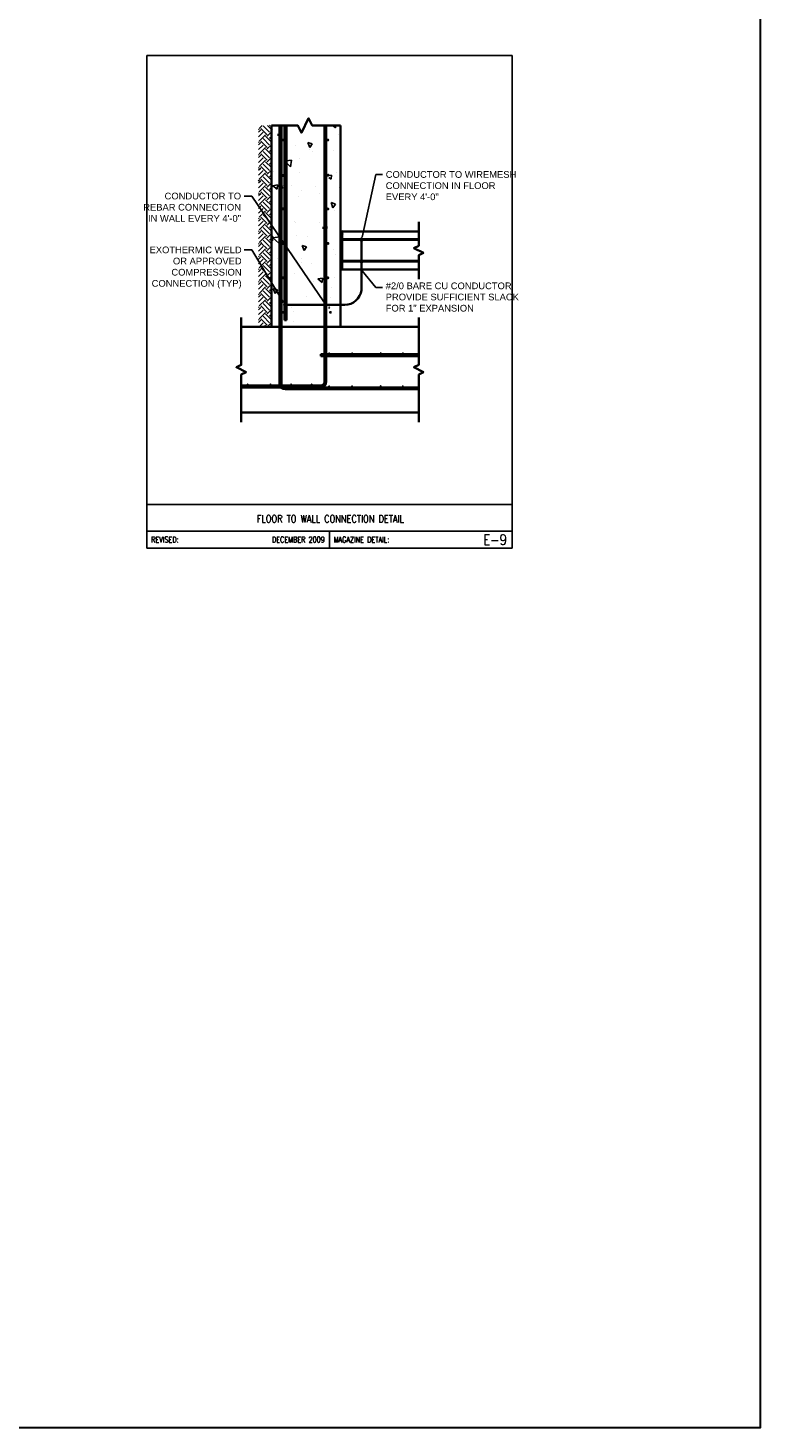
# Model space of a CAD drawing. Header units: inches. Extents: x 296 to 8995, y 82 to 10070.
# Tile 16 of 16: x 8012 to 8995, y 6409 to 8289. Entities that reach past the tile are written whole.
import ezdxf
from ezdxf.enums import TextEntityAlignment as Align

# ---------------------------------------------------------------- set-up
doc = ezdxf.new("R2010")
doc.units = ezdxf.units.IN
doc.header["$MEASUREMENT"] = 0
for name, color, linetype, lineweight in [('E-ANNO-TEXT', 7, 'Continuous', 25), ('E-DETL-1LINE', 253, 'Continuous', 35), ('E-DETL-TEXT', 7, 'Continuous', 13), ('E-GND-GES', 92, 'Continuous', 60)]:
    doc.layers.add(name, color=color, linetype=linetype, lineweight=lineweight)
doc.layers.add('E-DETL', color=2, linetype='Continuous')
doc.layers.add('E-DETL-FINE', color=253, linetype='Continuous')
doc.styles.add('Arial8', font='arial.ttf', dxfattribs={"height": 0.125})
doc.styles.add('ROMANS', font='ROMANS.shx', dxfattribs={"width": 0.8})
doc.styles.get("Standard").update_dxf_attribs({"font": 'arial.ttf'})
doc.dimstyles.new('3-16to1Dim8', dxfattribs={"dimtxt": 12, "dimasz": 0.0625, "dimexe": 0.0625, "dimexo": 0.0625, "dimgap": 0.03125, "dimtad": 1, "dimdec": 4, "dimlfac": 64, "dimzin": 3, "dimdsep": 46, "dimlunit": 4, "dimtxsty": 'Arial8', "dimcen": 0.09375, "dimclrd": 256, "dimclrt": 256, "dimadec": 0, "dimazin": 1, "dimtfac": 1, "dimtdec": 4, "dimtofl": 0, "dimtmove": 0, "dimatfit": 3, "dimfxl": 1, "dimfrac": 1, "dimtolj": 1, "dimtzin": 0, "dimlwd": -1, "dimarcsym": 0})

# ---------------------------------------------------------------- blocks, each defined once
blk = doc.blocks.new('*X12')
at = {"color": 0}
for p, q in [((420.9, 471.8), (415.3, 477.5)), ((417.6, 468.5), (415.3, 470.8)), ((415.3, 468.3), (415.4, 468.5)), ((417.6, 466.2), (426.5, 475.1)), ((420.9, 462.9), (429.8, 471.8)), ((424.3, 475.1), (421.1, 478.2)), ((424.3, 477.3), (425.2, 478.2)), ((424.9, 460.2), (433.1, 468.5)), ((435.3, 468.5), (426.5, 477.3)), ((438.6, 471.8), (432.2, 478.2)), ((435.3, 466.2), (444.2, 475.1)), ((438.6, 462.9), (447.5, 471.8)), ((441.9, 475.1), (438.8, 478.2)), ((441.9, 477.3), (442.9, 478.2)), ((442.6, 460.2), (450.8, 468.5)), ((453, 468.5), (444.2, 477.3)), ((456.3, 471.8), (449.8, 478.2)), ((453, 466.2), (461.8, 475.1)), ((456.3, 462.9), (465.1, 471.8)), ((459.6, 475.1), (456.5, 478.2)), ((459.6, 477.3), (460.6, 478.2)), ((460.2, 460.2), (468.5, 468.5)), ((470.7, 468.5), (461.8, 477.3)), ((474, 471.8), (467.5, 478.2)), ((470.7, 466.2), (479.5, 475.1)), ((474, 462.9), (482.8, 471.8)), ((477.3, 475.1), (474.1, 478.2)), ((477.3, 477.3), (478.2, 478.2)), ((477.9, 460.2), (486.1, 468.5)), ((488.3, 468.5), (479.5, 477.3)), ((491.7, 471.8), (485.2, 478.2)), ((488.3, 466.2), (497.2, 475.1)), ((491.7, 462.9), (500.5, 471.8)), ((495, 475.1), (491.8, 478.2)), ((495, 477.3), (495.9, 478.2)), ((495.6, 460.2), (503.8, 468.5)), ((506, 468.5), (497.2, 477.3)), ((509.3, 471.8), (502.9, 478.2)), ((506, 466.2), (514.9, 475.1)), ((509.3, 462.9), (518.2, 471.8)), ((512.7, 475.1), (509.5, 478.2)), ((512.7, 477.3), (513.6, 478.2)), ((513.3, 460.2), (521.5, 468.5)), ((523.7, 468.5), (514.9, 477.3)), ((527, 471.8), (520.5, 478.2)), ((523.7, 466.2), (531.4, 474)), ((530.3, 475.1), (527.2, 478.2)), ((530.3, 477.3), (531.3, 478.2)), ((531.4, 474), (532.5, 475.1)), ((531.4, 467.4), (535.9, 471.8)), ((531.4, 460.7), (539.2, 468.5)), ((541.4, 468.5), (532.5, 477.3)), ((544.7, 471.8), (538.2, 478.2)), ((541.4, 466.2), (550.2, 475.1)), ((544.7, 462.9), (553.5, 471.8)), ((548, 475.1), (544.9, 478.2)), ((548, 477.3), (549, 478.2)), ((548.6, 460.2), (556.8, 468.5)), ((559.1, 468.5), (550.2, 477.3)), ((562.4, 471.8), (555.9, 478.2)), ((559.1, 466.2), (567.9, 475.1)), ((562.4, 462.9), (571.2, 471.8)), ((565.7, 475.1), (562.5, 478.2)), ((565.7, 477.3), (566.6, 478.2)), ((566.3, 460.2), (574.5, 468.5)), ((576.7, 468.5), (567.9, 477.3)), ((579.4, 472.4), (573.6, 478.2)), ((576.7, 466.2), (579.4, 469)), ((579.4, 469), (585.6, 475.1)), ((580, 471.8), (579.4, 472.4)), ((580, 462.9), (588.9, 471.8)), ((583.4, 475.1), (580.2, 478.2)), ((583.4, 477.3), (584.3, 478.2)), ((584, 460.2), (592.2, 468.5)), ((594.4, 468.5), (585.6, 477.3)), ((597.7, 471.8), (591.3, 478.2)), ((594.4, 466.2), (603.3, 475.1)), ((597.7, 462.9), (606.6, 471.8)), ((601, 475.1), (597.9, 478.2)), ((601, 477.3), (602, 478.2)), ((601.7, 460.2), (609.9, 468.5)), ((612.1, 468.5), (603.3, 477.3)), ((615.4, 471.8), (608.9, 478.2)), ((612.1, 466.2), (620.9, 475.1)), ((615.4, 462.9), (624.2, 471.8)), ((618.7, 475.1), (615.6, 478.2)), ((618.7, 477.3), (619.7, 478.2)), ((619.3, 460.2), (627.6, 468.5)), ((629.8, 468.5), (620.9, 477.3)), ((633.1, 471.8), (626.6, 478.2)), ((629.8, 466.2), (638.6, 475.1)), ((633.1, 462.9), (641.9, 471.8)), ((636.4, 475.1), (633.2, 478.2)), ((636.4, 477.3), (637.3, 478.2)), ((637, 460.2), (645.2, 468.5)), ((647.4, 468.5), (638.6, 477.3)), ((650.8, 471.8), (644.3, 478.2)), ((647.4, 466.2), (656.3, 475.1)), ((650.8, 462.9), (659.6, 471.8)), ((654.1, 475.1), (650.9, 478.2)), ((654.1, 477.3), (655, 478.2)), ((654.7, 460.2), (662.9, 468.5)), ((665.1, 468.5), (656.3, 477.3)), ((668.4, 471.8), (662, 478.2)), ((665.1, 466.2), (674, 475.1)), ((668.4, 462.9), (677.3, 471.8)), ((671.8, 475.1), (668.6, 478.2)), ((671.8, 477.3), (672.7, 478.2)), ((672.4, 460.2), (680.6, 468.5)), ((682.8, 468.5), (674, 477.3)), ((686.1, 471.8), (679.6, 478.2)), ((682.8, 466.2), (691.6, 475.1)), ((686.1, 462.9), (695, 471.8)), ((689.4, 475.1), (686.3, 478.2)), ((689.4, 477.3), (690.4, 478.2)), ((695.6, 473.3), (691.6, 477.3)), ((421.4, 460.2), (415.4, 466.2)), ((432.5, 460.2), (429.8, 462.9)), ((439.1, 460.2), (433.1, 466.2)), ((450.2, 460.2), (447.5, 462.9)), ((456.8, 460.2), (450.8, 466.2)), ((467.8, 460.2), (465.1, 462.9)), ((474.5, 460.2), (468.5, 466.2)), ((485.5, 460.2), (482.8, 462.9)), ((492.1, 460.2), (486.1, 466.2)), ((503.2, 460.2), (500.5, 462.9)), ((509.8, 460.2), (503.8, 466.2)), ((520.9, 460.2), (518.2, 462.9)), ((527.5, 460.2), (521.5, 466.2)), ((527, 462.9), (531.4, 467.4)), ((531, 460.2), (531.4, 460.7)), ((538.5, 460.2), (535.9, 462.9)), ((545.2, 460.2), (539.2, 466.2)), ((556.2, 460.2), (553.5, 462.9)), ((562.9, 460.2), (556.8, 466.2)), ((573.9, 460.2), (571.2, 462.9)), ((579.4, 461.3), (574.5, 466.2)), ((580.5, 460.2), (579.4, 461.3)), ((591.6, 460.2), (588.9, 462.9)), ((598.2, 460.2), (592.2, 466.2)), ((609.3, 460.2), (606.6, 462.9)), ((615.9, 460.2), (609.9, 466.2)), ((626.9, 460.2), (624.2, 462.9)), ((633.6, 460.2), (627.6, 466.2)), ((644.6, 460.2), (641.9, 462.9)), ((651.2, 460.2), (645.2, 466.2)), ((662.3, 460.2), (659.6, 462.9)), ((668.9, 460.2), (662.9, 466.2)), ((680, 460.2), (677.3, 462.9)), ((686.6, 460.2), (680.6, 466.2)), ((690.1, 460.2), (695.6, 465.8)), ((695.6, 462.3), (695, 462.9))]:
    blk.add_line(p, q, dxfattribs=at)
blk = doc.blocks.new('*X16')
at = {"color": 0}
for p, q in [((357.1, -41.3), (364.1, -38.6)), ((362.1, -44.6), (364.1, -38.6)), ((426.9, -46.2), (434.7, -38.1)), ((430.4, -37.7), (431.6, -36.2)), ((430.4, -37.7), (436.3, -38.2)), ((435.8, -47.6), (434.7, -38.1)), ((436.3, -38.2), (436, -36.2)), ((457.7, -37), (457.7, -37)), ((492.3, -36.5), (492.3, -36.5)), ((502.1, -43.9), (506.9, -38.2)), ((508.1, -44.4), (506.9, -38.2)), ((526.4, -38.6), (526.4, -38.6)), ((586, -38.2), (586, -38.2)), ((354.4, -51.6), (354.4, -51.6)), ((357.1, -41.3), (362.1, -44.6)), ((375.6, -56.6), (375.6, -56.6)), ((406.4, -44.1), (406.4, -44.1)), ((425.3, -51.9), (425.3, -51.9)), ((426.9, -46.2), (435.8, -47.6)), ((434, -46.5), (434, -46.5)), ((463.2, -47), (463.2, -47)), ((500.8, -49.3), (507.8, -46.6)), ((500.8, -49.3), (505.1, -52.2)), ((502.1, -43.9), (508.1, -44.4)), ((506, -52.2), (507.8, -46.6)), ((516.2, -58.5), (516.2, -58.5)), ((533.6, -62.8), (539.9, -56.2)), ((542.5, -64.1), (541.6, -56.2)), ((559, -56.4), (559, -56.4)), ((573.8, -50.2), (578.6, -44.5)), ((573.8, -50.2), (579.8, -50.7)), ((574.6, -48.5), (574.6, -48.5)), ((579.8, -50.7), (578.6, -44.5)), ((317.3, -66.6), (317.3, -66.6)), ((331.5, -66.6), (331.5, -66.6)), ((337.1, -63.5), (337.1, -63.5)), ((384.9, -68.9), (384.9, -68.9)), ((405.2, -77.4), (405.2, -77.4)), ((438.2, -71.1), (438.2, -71.1)), ((456.5, -70.3), (456.5, -70.3)), ((457.9, -68.5), (457.9, -68.5)), ((491.6, -73.4), (491.6, -73.4)), ((507, -63.9), (507, -63.9)), ((525.1, -74.8), (525.1, -74.8)), ((533.6, -62.8), (542.5, -64.1)), ((545, -75.6), (545, -75.6)), ((563, -69.8), (563, -69.8)), ((341.3, -88.5), (341.3, -88.5)), ((353.2, -84.9), (353.2, -84.9)), ((374, -94.7), (374, -94.7)), ((399, -91.4), (399, -91.4)), ((399.6, -78.5), (399.6, -78.5)), ((416.8, -81.5), (423.8, -78.9)), ((416.8, -81.5), (421.8, -84.9)), ((421.8, -84.9), (423.8, -78.9)), ((436.9, -86.4), (436.9, -86.4)), ((500, -78.1), (500, -78.1)), ((505.8, -97.2), (505.8, -97.2)), ((554.4, -93.5), (554.4, -93.5)), ((557.7, -89.7), (557.7, -89.7)), ((560.5, -89.6), (567.5, -86.9)), ((560.5, -89.6), (565.5, -92.9)), ((565.5, -92.9), (567.5, -86.9)), ((310.8, -103), (310.8, -103)), ((336.3, -116.2), (337.8, -117.1)), ((336.9, -112.2), (339.8, -111.1)), ((337.8, -117.1), (338.1, -116.2)), ((339.4, -112.2), (339.8, -111.1)), ((372.5, -106.6), (377.3, -100.9)), ((372.5, -106.6), (378.5, -107.1)), ((378.5, -107.1), (377.3, -100.9)), ((404, -110.7), (404, -110.7)), ((444.2, -112.9), (449.1, -107.1)), ((444.2, -112.9), (450.2, -113.4)), ((450.2, -113.4), (449.1, -107.1)), ((455.3, -103.6), (455.3, -103.6)), ((496.1, -103.5), (496.1, -103.5)), ((516, -119.1), (518.4, -116.2)), ((521.9, -119.7), (521.3, -116.2)), ((536.6, -109.2), (536.6, -109.2)), ((312, -117.7), (312, -117.7)), ((333.1, -131.2), (333.1, -131.2)), ((352, -118.2), (352, -118.2)), ((365.4, -120), (365.4, -120)), ((372.7, -130.8), (372.7, -130.8)), ((379.5, -123.5), (379.5, -123.5)), ((410.6, -125.8), (410.6, -125.8)), ((418.8, -122.2), (418.8, -122.2)), ((472.2, -124.5), (472.2, -124.5)), ((473.7, -117.5), (473.7, -117.5)), ((476.5, -121.8), (483.5, -119.1)), ((476.5, -121.8), (481.5, -125.2)), ((481.5, -125.2), (483.5, -119.1)), ((504.6, -130.5), (504.6, -130.5)), ((516, -119.1), (521.9, -119.7)), ((525.5, -126.7), (525.5, -126.7)), ((556.5, -123), (556.5, -123)), ((578.9, -129), (578.9, -129)), ((587.7, -125.4), (590.9, -121.6)), ((587.7, -125.4), (590.9, -125.7))]:
    blk.add_line(p, q, dxfattribs=at)
blk = doc.blocks.new('*X13')
at = {"color": 0}
for p, q in [((1021.4, 438), (1025.2, 441.9)), ((1021.4, 439.8), (1023.5, 441.9)), ((1021.4, 441.6), (1021.7, 441.9)), ((1021.4, 436.2), (1025.4, 440.2)), ((1021.4, 434.5), (1025.4, 438.5)), ((1021.4, 432.7), (1025.4, 436.7)), ((1021.4, 430.9), (1025.4, 434.9)), ((1021.4, 429.2), (1025.4, 433.2)), ((1021.4, 427.4), (1025.4, 431.4)), ((1021.4, 425.6), (1025.4, 429.6)), ((1021.4, 423.9), (1025.4, 427.9)), ((1021.4, 422.1), (1025.4, 426.1)), ((1021.4, 420.3), (1025.4, 424.3)), ((1021.4, 418.6), (1025.4, 422.6)), ((1021.4, 416.8), (1025.4, 420.8)), ((1021.4, 415), (1025.4, 419)), ((1021.4, 413.3), (1025.4, 417.3)), ((1021.4, 411.5), (1025.4, 415.5)), ((1021.4, 409.7), (1025.4, 413.7)), ((1021.4, 408), (1025.4, 412)), ((1021.4, 406.2), (1025.4, 410.2)), ((1021.4, 404.4), (1025.4, 408.4)), ((1021.4, 402.7), (1025.4, 406.7)), ((1021.4, 400.9), (1025.4, 404.9)), ((1021.4, 399.1), (1025.4, 403.1)), ((1021.4, 397.4), (1025.4, 401.4)), ((1021.4, 395.6), (1025.4, 399.6)), ((1021.4, 393.8), (1025.4, 397.8)), ((1021.4, 392.1), (1025.4, 396.1)), ((1021.4, 390.3), (1025.4, 394.3)), ((1021.4, 388.5), (1025.4, 392.5)), ((1021.4, 386.8), (1025.4, 390.8)), ((1021.4, 385), (1025.4, 389)), ((1021.4, 383.2), (1025.4, 387.2)), ((1021.4, 381.4), (1025.4, 385.4)), ((1021.4, 379.7), (1025.4, 383.7)), ((1021.4, 377.9), (1025.4, 381.9)), ((1021.4, 376.1), (1025.4, 380.1)), ((1021.4, 374.4), (1025.4, 378.4)), ((1021.4, 372.6), (1025.4, 376.6)), ((1021.4, 370.8), (1025.4, 374.8)), ((1022.2, 369.9), (1025.4, 373.1)), ((1023.9, 369.9), (1025.4, 371.3))]:
    blk.add_line(p, q, dxfattribs=at)
blk = doc.blocks.new('*X14')
at = {"color": 0}
for p, q in [((1021.4, 444.2), (1021.5, 444.2)), ((1021.4, 443.8), (1021.5, 443.8)), ((1021.5, 444.5), (1021.8, 444.5)), ((1021.5, 444), (1021.8, 444)), ((1021.5, 443.5), (1021.8, 443.5)), ((1021.5, 443.2), (1021.5, 443.2)), ((1021.6, 443), (1021.8, 443)), ((1021.7, 445), (1021.8, 445)), ((1021.8, 444.8), (1022, 444.8)), ((1021.8, 444.2), (1022, 444.2)), ((1021.8, 443.8), (1022, 443.8)), ((1021.8, 443.2), (1022, 443.2)), ((1021.8, 442.8), (1022, 442.8)), ((1021.9, 445.2), (1022, 445.2)), ((1022, 445), (1022.2, 445)), ((1022, 444.5), (1022.2, 444.5)), ((1022, 444), (1022.2, 444)), ((1022, 443.5), (1022.2, 443.5)), ((1022, 443), (1022.2, 443)), ((1022, 442.5), (1022.2, 442.5)), ((1022.2, 445.5), (1022.2, 445.5)), ((1022.2, 445.2), (1022.5, 445.2)), ((1022.2, 444.8), (1022.5, 444.8)), ((1022.2, 444.2), (1022.5, 444.2)), ((1022.2, 443.8), (1022.5, 443.8)), ((1022.2, 443.2), (1022.5, 443.2)), ((1022.2, 442.8), (1022.5, 442.8)), ((1022.2, 442.2), (1022.5, 442.2)), ((1022.5, 445.5), (1022.8, 445.5)), ((1022.5, 445), (1022.8, 445)), ((1022.5, 444.5), (1022.8, 444.5)), ((1022.5, 444), (1022.8, 444)), ((1022.5, 443.5), (1022.8, 443.5)), ((1022.5, 443), (1022.8, 443)), ((1022.5, 442.5), (1022.8, 442.5)), ((1022.6, 442), (1022.8, 442)), ((1022.8, 445.8), (1023, 445.8)), ((1022.8, 445.2), (1023, 445.2)), ((1022.8, 444.8), (1023, 444.8)), ((1022.8, 444.2), (1023, 444.2)), ((1022.8, 443.8), (1023, 443.8)), ((1022.8, 443.2), (1023, 443.2)), ((1022.8, 442.8), (1023, 442.8)), ((1022.8, 442.2), (1023, 442.2)), ((1023, 445.5), (1023.2, 445.5)), ((1023, 445), (1023.2, 445)), ((1023, 444.5), (1023.2, 444.5)), ((1023, 444), (1023.2, 444)), ((1023, 443.5), (1023.2, 443.5)), ((1023, 443), (1023.2, 443)), ((1023, 442.5), (1023.2, 442.5)), ((1023, 442), (1023.2, 442)), ((1023.2, 445.8), (1023.5, 445.8)), ((1023.2, 445.2), (1023.5, 445.2)), ((1023.2, 444.8), (1023.5, 444.8)), ((1023.2, 444.2), (1023.5, 444.2)), ((1023.2, 443.8), (1023.5, 443.8)), ((1023.2, 443.2), (1023.5, 443.2)), ((1023.2, 442.8), (1023.5, 442.8)), ((1023.2, 442.2), (1023.5, 442.2)), ((1023.5, 445.5), (1023.8, 445.5)), ((1023.5, 445), (1023.8, 445)), ((1023.5, 444.5), (1023.8, 444.5)), ((1023.5, 444), (1023.8, 444)), ((1023.5, 443.5), (1023.8, 443.5)), ((1023.5, 443), (1023.8, 443)), ((1023.5, 442.5), (1023.8, 442.5)), ((1023.5, 442), (1023.8, 442)), ((1023.8, 445.8), (1024, 445.8)), ((1023.8, 445.2), (1024, 445.2)), ((1023.8, 444.8), (1024, 444.8)), ((1023.8, 444.2), (1024, 444.2)), ((1023.8, 443.8), (1024, 443.8)), ((1023.8, 443.2), (1024, 443.2)), ((1023.8, 442.8), (1024, 442.8)), ((1023.8, 442.2), (1024, 442.2)), ((1024, 445.5), (1024.2, 445.5)), ((1024, 445), (1024.2, 445)), ((1024, 444.5), (1024.2, 444.5)), ((1024, 444), (1024.2, 444)), ((1024, 443.5), (1024.2, 443.5)), ((1024, 443), (1024.2, 443)), ((1024, 442.5), (1024.2, 442.5)), ((1024, 442), (1024.1, 442)), ((1024.2, 445.2), (1024.5, 445.2)), ((1024.2, 444.8), (1024.5, 444.8)), ((1024.2, 444.2), (1024.5, 444.2)), ((1024.2, 443.8), (1024.5, 443.8)), ((1024.2, 443.2), (1024.5, 443.2)), ((1024.2, 442.8), (1024.5, 442.8)), ((1024.2, 442.2), (1024.5, 442.2)), ((1024.5, 445.5), (1024.5, 445.5)), ((1024.5, 445), (1024.8, 445)), ((1024.5, 444.5), (1024.8, 444.5)), ((1024.5, 444), (1024.8, 444)), ((1024.5, 443.5), (1024.8, 443.5)), ((1024.5, 443), (1024.8, 443)), ((1024.5, 442.5), (1024.8, 442.5)), ((1024.8, 445.2), (1024.8, 445.2)), ((1024.8, 444.8), (1025, 444.8)), ((1024.8, 444.2), (1025, 444.2)), ((1024.8, 443.8), (1025, 443.8)), ((1024.8, 443.2), (1025, 443.2)), ((1024.8, 442.8), (1025, 442.8)), ((1025, 445), (1025, 445)), ((1025, 444.5), (1025.2, 444.5)), ((1025, 444), (1025.2, 444)), ((1025, 443.5), (1025.2, 443.5)), ((1025, 443), (1025.2, 443)), ((1025.2, 444.2), (1025.3, 444.2)), ((1025.2, 443.8), (1025.4, 443.8)), ((1025.2, 443.2), (1025.3, 443.2))]:
    blk.add_line(p, q, dxfattribs=at)
blk = doc.blocks.new('*X15')
at = {"color": 0}
for p, q in [((1021.40625, 449.6875), (1021.40625, 449.6875)), ((1021.40625, 449.0625), (1021.40625, 449.0625)), ((1021.40625, 448.4375), (1021.40625, 448.4375)), ((1021.40625, 447.8125), (1021.40625, 447.8125)), ((1021.40625, 447.1875), (1021.40625, 447.1875)), ((1021.40625, 446.5625), (1021.40625, 446.5625)), ((1021.40625, 445.9375), (1021.40625, 445.9375)), ((1021.40625, 445.3125), (1021.40625, 445.3125)), ((1021.40625, 444.6875), (1021.40625, 444.6875)), ((1021.5625, 449.375), (1021.5625, 449.375)), ((1021.5625, 448.75), (1021.5625, 448.75)), ((1021.5625, 448.125), (1021.5625, 448.125)), ((1021.5625, 447.5), (1021.5625, 447.5)), ((1021.5625, 446.875), (1021.5625, 446.875)), ((1021.5625, 446.25), (1021.5625, 446.25)), ((1021.5625, 445.625), (1021.5625, 445.625)), ((1021.5625, 445), (1021.5625, 445)), ((1021.71875, 449.6875), (1021.71875, 449.6875)), ((1021.71875, 449.0625), (1021.71875, 449.0625)), ((1021.71875, 448.4375), (1021.71875, 448.4375)), ((1021.71875, 447.8125), (1021.71875, 447.8125)), ((1021.71875, 447.1875), (1021.71875, 447.1875)), ((1021.71875, 446.5625), (1021.71875, 446.5625)), ((1021.71875, 445.9375), (1021.71875, 445.9375)), ((1021.71875, 445.3125), (1021.71875, 445.3125)), ((1021.875, 449.375), (1021.875, 449.375)), ((1021.875, 448.75), (1021.875, 448.75)), ((1021.875, 448.125), (1021.875, 448.125)), ((1021.875, 447.5), (1021.875, 447.5)), ((1021.875, 446.875), (1021.875, 446.875)), ((1021.875, 446.25), (1021.875, 446.25)), ((1021.875, 445.625), (1021.875, 445.625)), ((1022.03125, 449.0625), (1022.03125, 449.0625)), ((1022.03125, 448.4375), (1022.03125, 448.4375)), ((1022.03125, 447.8125), (1022.03125, 447.8125)), ((1022.03125, 447.1875), (1022.03125, 447.1875)), ((1022.03125, 446.5625), (1022.03125, 446.5625)), ((1022.03125, 445.9375), (1022.03125, 445.9375)), ((1022.1875, 449.375), (1022.1875, 449.375)), ((1022.1875, 448.75), (1022.1875, 448.75)), ((1022.1875, 448.125), (1022.1875, 448.125)), ((1022.1875, 447.5), (1022.1875, 447.5)), ((1022.1875, 446.875), (1022.1875, 446.875)), ((1022.1875, 446.25), (1022.1875, 446.25)), ((1022.1875, 445.625), (1022.1875, 445.625)), ((1022.34375, 449.0625), (1022.34375, 449.0625)), ((1022.34375, 448.4375), (1022.34375, 448.4375)), ((1022.34375, 447.8125), (1022.34375, 447.8125)), ((1022.34375, 447.1875), (1022.34375, 447.1875)), ((1022.34375, 446.5625), (1022.34375, 446.5625)), ((1022.34375, 445.9375), (1022.34375, 445.9375)), ((1022.5, 449.375), (1022.5, 449.375)), ((1022.5, 448.75), (1022.5, 448.75)), ((1022.5, 448.125), (1022.5, 448.125)), ((1022.5, 447.5), (1022.5, 447.5)), ((1022.5, 446.875), (1022.5, 446.875)), ((1022.5, 446.25), (1022.5, 446.25)), ((1022.65625, 449.0625), (1022.65625, 449.0625)), ((1022.65625, 448.4375), (1022.65625, 448.4375)), ((1022.65625, 447.8125), (1022.65625, 447.8125)), ((1022.65625, 447.1875), (1022.65625, 447.1875)), ((1022.65625, 446.5625), (1022.65625, 446.5625)), ((1022.65625, 445.9375), (1022.65625, 445.9375)), ((1022.8125, 449.375), (1022.8125, 449.375)), ((1022.8125, 448.75), (1022.8125, 448.75)), ((1022.8125, 448.125), (1022.8125, 448.125)), ((1022.8125, 447.5), (1022.8125, 447.5)), ((1022.8125, 446.875), (1022.8125, 446.875)), ((1022.8125, 446.25), (1022.8125, 446.25)), ((1022.96875, 449.0625), (1022.96875, 449.0625)), ((1022.96875, 448.4375), (1022.96875, 448.4375)), ((1022.96875, 447.8125), (1022.96875, 447.8125)), ((1022.96875, 447.1875), (1022.96875, 447.1875)), ((1022.96875, 446.5625), (1022.96875, 446.5625)), ((1022.96875, 445.9375), (1022.96875, 445.9375)), ((1023.125, 449.375), (1023.125, 449.375)), ((1023.125, 448.75), (1023.125, 448.75)), ((1023.125, 448.125), (1023.125, 448.125)), ((1023.125, 447.5), (1023.125, 447.5)), ((1023.125, 446.875), (1023.125, 446.875)), ((1023.125, 446.25), (1023.125, 446.25)), ((1023.28125, 449.0625), (1023.28125, 449.0625)), ((1023.28125, 448.4375), (1023.28125, 448.4375)), ((1023.28125, 447.8125), (1023.28125, 447.8125)), ((1023.28125, 447.1875), (1023.28125, 447.1875)), ((1023.28125, 446.5625), (1023.28125, 446.5625)), ((1023.28125, 445.9375), (1023.28125, 445.9375)), ((1023.4375, 448.75), (1023.4375, 448.75)), ((1023.4375, 448.125), (1023.4375, 448.125)), ((1023.4375, 447.5), (1023.4375, 447.5)), ((1023.4375, 446.875), (1023.4375, 446.875)), ((1023.4375, 446.25), (1023.4375, 446.25)), ((1023.59375, 449.0625), (1023.59375, 449.0625)), ((1023.59375, 448.4375), (1023.59375, 448.4375)), ((1023.59375, 447.8125), (1023.59375, 447.8125)), ((1023.59375, 447.1875), (1023.59375, 447.1875)), ((1023.59375, 446.5625), (1023.59375, 446.5625)), ((1023.59375, 445.9375), (1023.59375, 445.9375)), ((1023.75, 449.375), (1023.75, 449.375)), ((1023.75, 448.75), (1023.75, 448.75)), ((1023.75, 448.125), (1023.75, 448.125)), ((1023.75, 447.5), (1023.75, 447.5)), ((1023.75, 446.875), (1023.75, 446.875)), ((1023.75, 446.25), (1023.75, 446.25)), ((1023.90625, 449.0625), (1023.90625, 449.0625)), ((1023.90625, 448.4375), (1023.90625, 448.4375)), ((1023.90625, 447.8125), (1023.90625, 447.8125)), ((1023.90625, 447.1875), (1023.90625, 447.1875)), ((1023.90625, 446.5625), (1023.90625, 446.5625)), ((1023.90625, 445.9375), (1023.90625, 445.9375)), ((1024.0625, 449.375), (1024.0625, 449.375)), ((1024.0625, 448.75), (1024.0625, 448.75)), ((1024.0625, 448.125), (1024.0625, 448.125)), ((1024.0625, 447.5), (1024.0625, 447.5)), ((1024.0625, 446.875), (1024.0625, 446.875)), ((1024.0625, 446.25), (1024.0625, 446.25)), ((1024.21875, 449.0625), (1024.21875, 449.0625)), ((1024.21875, 448.4375), (1024.21875, 448.4375)), ((1024.21875, 447.8125), (1024.21875, 447.8125)), ((1024.21875, 447.1875), (1024.21875, 447.1875)), ((1024.21875, 446.5625), (1024.21875, 446.5625)), ((1024.21875, 445.9375), (1024.21875, 445.9375)), ((1024.375, 449.375), (1024.375, 449.375)), ((1024.375, 448.75), (1024.375, 448.75)), ((1024.375, 448.125), (1024.375, 448.125)), ((1024.375, 447.5), (1024.375, 447.5)), ((1024.375, 446.875), (1024.375, 446.875)), ((1024.375, 446.25), (1024.375, 446.25)), ((1024.375, 445.625), (1024.375, 445.625)), ((1024.53125, 449.0625), (1024.53125, 449.0625)), ((1024.53125, 448.4375), (1024.53125, 448.4375)), ((1024.53125, 447.8125), (1024.53125, 447.8125)), ((1024.53125, 447.1875), (1024.53125, 447.1875)), ((1024.53125, 446.5625), (1024.53125, 446.5625)), ((1024.53125, 445.9375), (1024.53125, 445.9375)), ((1024.6875, 449.375), (1024.6875, 449.375)), ((1024.6875, 448.75), (1024.6875, 448.75)), ((1024.6875, 448.125), (1024.6875, 448.125)), ((1024.6875, 447.5), (1024.6875, 447.5)), ((1024.6875, 446.875), (1024.6875, 446.875)), ((1024.6875, 446.25), (1024.6875, 446.25)), ((1024.6875, 445.625), (1024.6875, 445.625)), ((1024.84375, 449.0625), (1024.84375, 449.0625)), ((1024.84375, 448.4375), (1024.84375, 448.4375)), ((1024.84375, 447.8125), (1024.84375, 447.8125)), ((1024.84375, 447.1875), (1024.84375, 447.1875)), ((1024.84375, 446.5625), (1024.84375, 446.5625)), ((1024.84375, 445.9375), (1024.84375, 445.9375)), ((1024.84375, 445.3125), (1024.84375, 445.3125)), ((1025, 449.375), (1025, 449.375)), ((1025, 448.75), (1025, 448.75)), ((1025, 448.125), (1025, 448.125)), ((1025, 447.5), (1025, 447.5)), ((1025, 446.875), (1025, 446.875)), ((1025, 446.25), (1025, 446.25)), ((1025, 445.625), (1025, 445.625)), ((1025.15625, 449.6875), (1025.15625, 449.6875)), ((1025.15625, 449.0625), (1025.15625, 449.0625)), ((1025.15625, 448.4375), (1025.15625, 448.4375)), ((1025.15625, 447.8125), (1025.15625, 447.8125)), ((1025.15625, 447.1875), (1025.15625, 447.1875)), ((1025.15625, 446.5625), (1025.15625, 446.5625)), ((1025.15625, 445.9375), (1025.15625, 445.9375)), ((1025.15625, 445.3125), (1025.15625, 445.3125)), ((1025.3125, 449.375), (1025.3125, 449.375)), ((1025.3125, 448.75), (1025.3125, 448.75)), ((1025.3125, 448.125), (1025.3125, 448.125)), ((1025.3125, 447.5), (1025.3125, 447.5)), ((1025.3125, 446.875), (1025.3125, 446.875)), ((1025.3125, 446.25), (1025.3125, 446.25)), ((1025.3125, 445.625), (1025.3125, 445.625)), ((1025.3125, 445), (1025.3125, 445))]:
    blk.add_line(p, q, dxfattribs=at)

msp = doc.modelspace()

# ---------------------------------------------------------------- linework, layer by layer
at = {"layer": 'E-DETL'}
for p, q in [((8171.7, 8252.3), (8171.7, 7590.8)), ((8171.7, 8252.3), (8662, 8252.3)), ((8662, 7590.8), (8662, 8252.3)), ((8171.7, 7649.3), (8662, 7649.3)), ((8171.7, 7613.3), (8662, 7613.3)), ((8416.9, 7613.3), (8416.9, 7590.8)), ((8171.7, 7590.8), (8662, 7590.8))]:
    msp.add_line(p, q, dxfattribs=at)
at = {"layer": 'E-DETL-1LINE'}
for p, q in [((8339, 7888), (8339, 8158.3)), ((8349.9, 7811.5), (8349.9, 8158.3)), ((8352.5, 8158.3), (8352.5, 7810.8)), ((8356.4, 8158.3), (8356.4, 7896.9)), ((8359, 7896.9), (8359, 8158.3)), ((8410.1, 8158.3), (8410.1, 7851.2)), ((8412.6, 7851.2), (8412.6, 8158.3)), ((8431.6, 7888), (8431.6, 8158.3)), ((8431.6, 8003.2), (8431.6, 8080.3)), ((8431.6, 8011.1), (8434.1, 8011.1)), ((8434.1, 7964.8), (8434.1, 8016.2)), ((8434.1, 8016.2), (8536.7, 8016.2)), ((8434.1, 8005.7), (8536.7, 8005.7)), ((8434.1, 8004.8), (8536.7, 8004.8)), ((8460, 8005.4), (8460, 7976.5)), ((8434.1, 7976.5), (8536.7, 7976.5)), ((8434.1, 7975.6), (8536.7, 7975.6)), ((8459.9, 7975.2), (8459.9, 7937.4)), ((8431.6, 7964.8), (8536.7, 7964.8)), ((8431.6, 7964.8), (8434.1, 7964.8)), ((8437.4, 7917.5), (8356.4, 7917.5)), ((8298.4, 7888), (8536.7, 7888)), ((8356.4, 7896.9), (8359, 7896.9)), ((8405.1, 7851.2), (8536.8, 7851.2)), ((8405.1, 7851.2), (8405.1, 7848.6)), ((8405.1, 7848.6), (8536.8, 7848.6)), ((8410.1, 7848.6), (8410.1, 7813.4)), ((8412.6, 7814.1), (8412.6, 7848.6)), ((8405.1, 7809.2), (8298.4, 7809.2)), ((8344.3, 7806.6), (8298.4, 7806.6)), ((8298.4, 7806.6), (8351.7, 7806.6)), ((8382.9, 7806.6), (8356.4, 7806.6)), ((8356.4, 7806.6), (8536.7, 7806.6)), ((8357.4, 7804), (8536.7, 7804)), ((8298.4, 7772.8), (8536.7, 7772.8))]:
    msp.add_line(p, q, dxfattribs=at)
for points in [[(8431.6, 8158.3), (8393.7, 8158.3), (8388.9, 8168), (8379.2, 8148.7), (8374.4, 8158.3), (8339, 8158.3)], [(8536.7, 8028.9), (8536.7, 7996.9), (8530.3, 7993.7), (8543.1, 7987.3), (8536.7, 7984.1), (8536.7, 7952.1)], [(8298.4, 7900.7), (8298.4, 7836.8), (8291.9, 7833.6), (8304.8, 7827.2), (8298.4, 7823.9), (8298.4, 7760.1)], [(8536.7, 7900.7), (8536.7, 7836.8), (8530.3, 7833.6), (8543.1, 7827.2), (8536.7, 7823.9), (8536.7, 7760.1)]]:
    msp.add_lwpolyline(points, dxfattribs=at)
for points, const_width in [([(8354.5, 8137.9, 1), (8354.5, 8139.8, 1)], 1.93), ([(8414.6, 8137.9, -1), (8414.6, 8139.8, -1)], 1.93), ([(8354.5, 8090.3, 1), (8354.5, 8092.2, 1)], 1.93), ([(8414.9, 8090.6, -1), (8414.9, 8092.6, -1)], 1.93), ([(8354.5, 8045.3, 1), (8354.5, 8047.3, 1)], 1.93), ([(8414.6, 8045.3, -1), (8414.6, 8047.3, -1)], 1.93), ([(8354.5, 8001, -1), (8354.5, 7999, -1)], 1.93), ([(8414.9, 8001, 1), (8414.9, 7999, 1)], 1.93), ([(8459.9, 8003.7, 1), (8459.9, 8006.6, 1)], 2.89), ([(8459.9, 7974.5, 1), (8459.9, 7977.4, 1)], 2.89), ([(8354.3, 7954.7, -1), (8354.3, 7952.8, -1)], 1.93), ([(8414.7, 7954.7, 1), (8414.7, 7952.8, 1)], 1.93), ([(8357.5, 7916, -1), (8357.5, 7918.9, -1)], 2.89), ([(8411.5, 7915.9, 1), (8411.5, 7918.8, 1)], 2.89), ([(8354.3, 7908.4, -1), (8354.3, 7906.5, -1)], 1.93), ([(8418.1, 7908.4, 1), (8418.1, 7906.5, 1)], 1.93), ([(8415.8, 7852.3, 1), (8417.1, 7852.3, 1)], 1.29), ([(8446.7, 7852.4, 1), (8448, 7852.4, 1)], 1.29), ([(8485.1, 7852.7, 1), (8486.3, 7852.7, 1)], 1.29), ([(8514.8, 7852.5, 1), (8516.1, 7852.5, 1)], 1.29), ([(8306.4, 7810.6, 1), (8307.7, 7810.6, 1)], 1.29), ([(8337.1, 7810.6, 1), (8338.4, 7810.6, 1)], 1.29), ([(8364.7, 7810.6, 1), (8366, 7810.6, 1)], 1.29), ([(8392.3, 7810.6, 1), (8393.6, 7810.6, 1)], 1.29), ([(8415.7, 7808, 1), (8417, 7808, 1)], 1.29), ([(8446.5, 7808.1, 1), (8447.8, 7808.1, 1)], 1.29), ([(8484.9, 7808.4, 1), (8486.2, 7808.4, 1)], 1.29), ([(8514.7, 7808.2, 1), (8516, 7808.2, 1)], 1.29)]:
    msp.add_lwpolyline(points, format="xyb", close=True, dxfattribs=dict(at, const_width=const_width))
msp.add_circle((8432.9, 8012.4), 1.29, dxfattribs=at)
for centre, radius, start, end in [((8432.9, 8018.7), 2.78, 242.4714, 297.5286), ((8437.3, 7940.3), 22.8, 270.3411, 352.5523), ((8357.4, 7811.5), 7.5, 180, 270), ((8357.1, 7811.1), 4.57, 175.2648, 265.2648), ((8405.1, 7814.1), 7.5, 270, 0), ((8405.5, 7813.8), 4.57, 265.2648, 355.2648)]:
    msp.add_arc(centre, radius, start, end, dxfattribs=at)
at = {"layer": 'E-GND-GES', "lineweight": 30}
msp.add_lwpolyline([(307.9, 10069.9), (8995, 10069.9), (8995, 6408.9), (307.9, 6408.9)], close=True, dxfattribs=at)

# ---------------------------------------------------------------- block references
at = {"layer": 'E-DETL-FINE', "xscale": 0.9642857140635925, "yscale": 0.9642857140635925, "zscale": 0.9642857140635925, "rotation": 90}
for name, p in [('*X12', (8782.8, 7487.6)), ('*X16', (8304.1, 7588.5))]:
    msp.add_blockref(name, p, dxfattribs=at)
at = {"layer": 'E-DETL-FINE', "xscale": 0.6428571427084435, "yscale": 0.6428571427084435, "zscale": 0.6428571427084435}
for name in ['*X15', '*X14', '*X13']:
    msp.add_blockref(name, (7775, 7727), dxfattribs=at)

# ---------------------------------------------------------------- texts
at = {"layer": 'E-ANNO-TEXT', "char_height": 9}
for s, insert, width, attachment_point in [('CONDUCTOR TO WIREMESH CONNECTION IN FLOOR EVERY 4\'-0"', (8492.4, 8097.1), 178.519, 1), ('CONDUCTOR TO\\PREBAR CONNECTION IN WALL EVERY 4\'-0"', (8298.1, 8068.1), 132.29, 3), ('EXOTHERMIC WELD\\P OR APPROVED COMPRESSION\\PCONNECTION (TYP)', (8298.9, 7995.8), 156.901, 3), ('#2/0 BARE CU CONDUCTOR\\PPROVIDE SUFFICIENT SLACK\\PFOR 1" EXPANSION', (8492.4, 7947.5), 208.857, 1)]:
    msp.add_mtext(s, dxfattribs=dict(at, insert=insert, width=width, attachment_point=attachment_point))
at = {"layer": 'E-DETL-TEXT', "style": 'ROMANS', "width": 0.8}
msp.add_text('FLOOR TO WALL CONNECTION DETAIL', height=10.08, dxfattribs=at).set_placement((8418.1, 7625.1), align=Align.CENTER)
for s, p in [('REVISED:', (8177.3, 7602.1)), ('MAGAZINE DETAIL:', (8422.4, 7602.1))]:
    msp.add_text(s, height=7.92, dxfattribs=at).set_placement(p, align=Align.MIDDLE_LEFT)
for s, height, p in [('DECEMBER 2009', 7.92, (8410.5, 7602.1)), ('E-9', 14.17, (8655, 7602.1))]:
    msp.add_text(s, height=height, dxfattribs=at).set_placement(p, align=Align.MIDDLE_RIGHT)

# ---------------------------------------------------------------- leaders
at = {"layer": 'E-ANNO-TEXT', "ltscale": 100, "annotation_type": 0, "has_hookline": 1}
for points, hookline_direction in [([(8460.9, 8008.2), (8478.9, 8092.6), (8487.9, 8092.6)], 0), ([(8409.1, 7921.6), (8312.4, 8063.3), (8302.2, 8063.3)], 1), ([(8355.1, 7920.5), (8312.4, 7991.3), (8302.2, 7991.3)], 1), ([(8460.9, 7963.2), (8478.9, 7940.7), (8487.9, 7940.7)], 0)]:
    msp.add_leader(points, dimstyle='3-16to1Dim8', override={"dimasz": 0.1875, "dimtad": 0, "dimclrd": 256}, dxfattribs=dict(at, hookline_direction=hookline_direction))

doc.saveas('drawing.dxf')
